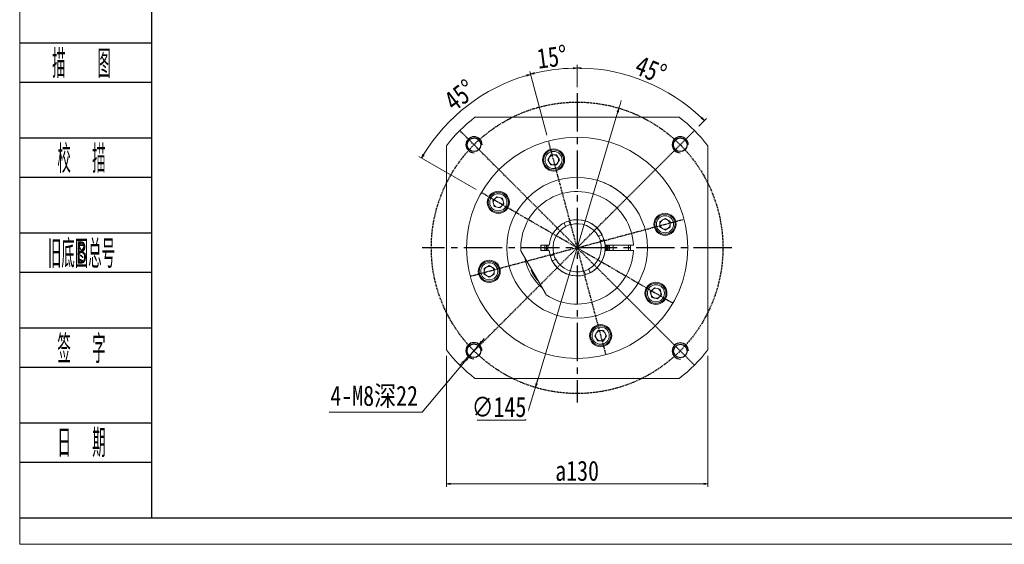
# Model space of a CAD drawing. Header units: millimetres. Extents: x -5 to 1102, y 0 to 778.
# Tile 1 of 4: x 0 to 490, y 0 to 261. Entities that reach past the tile are written whole.
import ezdxf
from ezdxf.enums import TextEntityAlignment as Align

# ---------------------------------------------------------------- set-up
doc = ezdxf.new("R2010")
doc.units = ezdxf.units.MM
doc.linetypes.add('CENTER2', pattern=[28.575, 19.05, -3.175, 3.175, -3.175])
doc.linetypes.add('DASHED', pattern=[0.75, 0.5, -0.25])
for name, color, linetype in [('2细线层', 4, 'Continuous'), ('3中心线层', 1, 'CENTER2'), ('6文字层', 3, 'Continuous')]:
    doc.layers.add(name, color=color, linetype=linetype)
doc.layers.add('图框_外框线', color=7, linetype='Continuous', lineweight=18)
doc.layers.add('尺寸线层', color=3, linetype='Continuous', lineweight=18)
doc.styles.add('PC_TEXTSTYLE', font='ISOCP.SHX', dxfattribs={"width": 0.707, "bigfont": 'GBCBIG.SHX'})
doc.styles.get("Standard").update_dxf_attribs({"font": 'SimSun.ttf'})
doc.styles.add('宋体', font='SimSun.ttf', dxfattribs={"width": 0.8})
doc.dimstyles.new('A水平标注$0', dxfattribs={"dimtxt": 3.5, "dimasz": 2, "dimexe": 1.5, "dimexo": 3, "dimgap": 1.1, "dimtad": 1, "dimtoh": 1, "dimdec": 4, "dimdsep": 46, "dimtxsty": '宋体', "dimblk": 'OPEN', "dimcen": 3, "dimclrd": 3, "dimclre": 3, "dimclrt": 6, "dimadec": 0, "dimazin": 0, "dimtm": 1e-09, "dimtfac": 1, "dimtdec": 4, "dimtix": 1, "dimtmove": 0, "dimatfit": 3, "dimldrblk": 'OPEN', "dimfxl": 0, "dimlwd": 13, "dimlwe": 13, "dimarcsym": 0})

# ---------------------------------------------------------------- blocks, each defined once
blk = doc.blocks.new('_Open')
at = {"color": 0, "linetype": 'ByBlock', "lineweight": -2}
for p, q in [((-1, 0.17), (0, 0)), ((-1, -0.17), (0, 0)), ((0, 0), (-1, 0))]:
    blk.add_line(p, q, dxfattribs=at)
blk = doc.blocks.new('*D28')
at = {"layer": 'Defpoints', "color": 0, "transparency": 16777216}
for p in [(228.44, 99.36), (223.29, 93.25)]:
    blk.add_point(p, dxfattribs=at)
at = {"layer": '尺寸线层', "color": 3, "lineweight": 13, "transparency": 16777216}
for p, q in [((228.44, 99.36), (223.29, 93.25)), ((229.73, 100.89), (231.02, 102.42)), ((200.09, 65.72), (222, 91.72)), ((153.94, 65.72), (200.09, 65.72))]:
    blk.add_line(p, q, dxfattribs=at)
at = {"layer": '尺寸线层', "color": 3, "lineweight": 13, "transparency": 16777216, "xscale": 2, "yscale": 2, "zscale": 2}
for p, rotation in [((228.44, 99.36), 229.8798009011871), ((223.29, 93.25), 49.87980090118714)]:
    blk.add_blockref('_Open', p, dxfattribs=dict(at, rotation=rotation))
at = {"layer": '尺寸线层', "color": 6, "transparency": 16777216, "insert": (176.26, 73.39), "char_height": 10, "attachment_point": 5, "style": '宋体', "bg_fill": 3, "box_fill_scale": 1.1, "bg_fill_color": 257, "bg_fill_transparency": 0}
blk.add_mtext('4-M8深22', dxfattribs=at)
blk = doc.blocks.new('*D29')
at = {"layer": 'Defpoints', "color": 0, "transparency": 16777216}
for p in [(297.95, 216.97), (256.43, 78.04)]:
    blk.add_point(p, dxfattribs=at)
at = {"layer": '尺寸线层', "color": 3, "lineweight": 13, "transparency": 16777216}
for p, q in [((298.53, 218.89), (299.1, 220.8)), ((297.95, 216.97), (256.43, 78.04)), ((297.95, 216.97), (298.53, 218.89)), ((297.38, 215.05), (296.81, 213.14)), ((257, 79.96), (257.57, 81.88)), ((251.56, 61.76), (255.86, 76.13)), ((227.44, 61.76), (251.56, 61.76))]:
    blk.add_line(p, q, dxfattribs=at)
at = {"layer": '尺寸线层', "color": 3, "lineweight": 13, "transparency": 16777216, "xscale": 2, "yscale": 2, "zscale": 2}
for p, rotation in [((297.95, 216.97), 73.3586156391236), ((256.43, 78.04), 253.3586156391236)]:
    blk.add_blockref('_Open', p, dxfattribs=dict(at, rotation=rotation))
at = {"layer": '尺寸线层', "color": 6, "transparency": 16777216, "insert": (238.35, 68.26), "char_height": 10, "attachment_point": 5, "style": '宋体', "bg_fill": 3, "box_fill_scale": 1.1, "bg_fill_color": 256, "bg_fill_true_color": 13158600, "bg_fill_transparency": 0}
blk.add_mtext('∅145', dxfattribs=at)
at = {"layer": '尺寸线层', "color": 3, "lineweight": 13, "transparency": 16777216}
blk.add_line((256.43, 78.04), (255.86, 76.13), dxfattribs=at)
blk = doc.blocks.new('*D30')
at = {"layer": 'Defpoints', "color": 0, "transparency": 16777216}
for p in [(212.19, 96.7), (342.19, 96.7), (212.19, 30.11)]:
    blk.add_point(p, dxfattribs=at)
at = {"layer": '尺寸线层', "color": 3, "lineweight": 13, "transparency": 16777216}
for p, q in [((212.19, 93.7), (212.19, 28.61)), ((342.19, 93.7), (342.19, 28.61)), ((340.19, 30.11), (214.19, 30.11))]:
    blk.add_line(p, q, dxfattribs=at)
at = {"layer": '尺寸线层', "color": 3, "lineweight": 13, "transparency": 16777216, "xscale": 2, "yscale": 2, "zscale": 2, "rotation": 180}
blk.add_blockref('_Open', (212.19, 30.11), dxfattribs=at)
at = {"layer": '尺寸线层', "color": 3, "lineweight": 13, "transparency": 16777216, "xscale": 2, "yscale": 2, "zscale": 2}
blk.add_blockref('_Open', (342.19, 30.11), dxfattribs=at)
at = {"layer": '尺寸线层', "color": 6, "transparency": 16777216, "insert": (277.19, 36.5), "char_height": 10, "attachment_point": 5, "style": '宋体', "bg_fill": 3, "box_fill_scale": 1.1, "bg_fill_color": 257, "bg_fill_transparency": 0}
blk.add_mtext('a130', dxfattribs=at)
blk = doc.blocks.new('*D31')
at = {"layer": 'Defpoints', "color": 0, "transparency": 16777216}
for p in [(277.19, 224.51), (335.53, 205.84), (277.19, 147.51), (277.19, 70.51)]:
    blk.add_point(p, dxfattribs=at)
at = {"layer": '尺寸线层', "color": 3, "lineweight": 13, "transparency": 16777216}
for p, q in [((277.19, 227.51), (277.19, 238.48)), ((337.65, 207.96), (341.52, 211.84))]:
    blk.add_line(p, q, dxfattribs=at)
blk.add_arc((277.19, 147.51), 89.47, 46.2807, 88.7193, dxfattribs=at)
at = {"layer": '尺寸线层', "color": 3, "lineweight": 13, "transparency": 16777216, "xscale": 2, "yscale": 2, "zscale": 2}
for p, rotation in [((277.19, 236.98), 179.3596308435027), ((340.46, 210.78), 315.6403691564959)]:
    blk.add_blockref('_Open', p, dxfattribs=dict(at, rotation=rotation))
at = {"layer": '尺寸线层', "color": 6, "transparency": 16777216, "insert": (313.85, 236.02), "char_height": 10, "attachment_point": 5, "rotation": 337.5, "style": '宋体', "bg_fill": 3, "box_fill_scale": 1.1, "bg_fill_color": 257, "bg_fill_transparency": 0}
blk.add_mtext('45%%d', dxfattribs=at)
at = {"layer": 'Defpoints', "color": 0, "transparency": 16777216}
blk.add_point((311.43, 230.17), dxfattribs=at)
blk = doc.blocks.new('*D32')
at = {"layer": 'Defpoints', "color": 0, "transparency": 16777216}
for p in [(277.19, 224.51), (262.96, 200.63), (277.19, 147.51), (277.19, 70.51)]:
    blk.add_point(p, dxfattribs=at)
at = {"layer": '尺寸线层', "color": 3, "lineweight": 13, "transparency": 16777216}
for p, q in [((262.18, 203.53), (253.66, 235.31)), ((277.19, 227.51), (277.19, 238.4))]:
    blk.add_line(p, q, dxfattribs=at)
blk.add_arc((277.19, 147.51), 89.4, 91.2819, 103.7181, dxfattribs=at)
at = {"layer": '尺寸线层', "color": 3, "lineweight": 13, "transparency": 16777216, "xscale": 2, "yscale": 2, "zscale": 2}
for p, rotation in [((277.19, 236.9), 0.6409350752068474), ((254.05, 233.86), 194.359064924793)]:
    blk.add_blockref('_Open', p, dxfattribs=dict(at, rotation=rotation))
at = {"layer": '尺寸线层', "color": 6, "transparency": 16777216, "insert": (264.69, 242.44), "char_height": 10, "attachment_point": 5, "rotation": 7.5, "style": '宋体', "bg_fill": 3, "box_fill_scale": 1.1, "bg_fill_color": 257, "bg_fill_transparency": 0}
blk.add_mtext('15%%d', dxfattribs=at)
at = {"layer": 'Defpoints', "color": 0, "transparency": 16777216}
blk.add_point((265.52, 236.14), dxfattribs=at)
blk = doc.blocks.new('*D33')
at = {"layer": 'Defpoints', "color": 0, "transparency": 16777216}
for p in [(262.96, 200.63), (229.56, 175.01), (277.19, 147.51), (277.19, 147.51)]:
    blk.add_point(p, dxfattribs=at)
at = {"layer": '尺寸线层', "color": 3, "lineweight": 13, "transparency": 16777216}
for p, q in [((262.18, 203.53), (253.68, 235.26)), ((226.96, 176.51), (198.52, 192.93))]:
    blk.add_line(p, q, dxfattribs=at)
blk.add_arc((277.19, 147.51), 89.34, 106.2826, 148.7174, dxfattribs=at)
at = {"layer": '尺寸线层', "color": 3, "lineweight": 13, "transparency": 16777216, "xscale": 2, "yscale": 2, "zscale": 2}
for p, rotation in [((254.07, 233.81), 15.64130512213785), ((199.82, 192.18), 239.3586948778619)]:
    blk.add_blockref('_Open', p, dxfattribs=dict(at, rotation=rotation))
at = {"layer": '尺寸线层', "color": 6, "transparency": 16777216, "insert": (218.95, 223.41), "char_height": 10, "attachment_point": 5, "rotation": 37.5, "style": '宋体', "bg_fill": 3, "box_fill_scale": 1.1, "bg_fill_color": 257, "bg_fill_transparency": 0}
blk.add_mtext('45%%d', dxfattribs=at)
at = {"layer": 'Defpoints', "color": 0, "transparency": 16777216}
blk.add_point((222.8, 218.39), dxfattribs=at)

msp = doc.modelspace()

# ---------------------------------------------------------------- linework, layer by layer
at = {"color": 7, "linetype": 'Continuous', "lineweight": 15}
for p, q in [((327.99657, 212.50685), (226.38456, 212.50685)), ((212.19056, 198.31285), (212.19056, 96.70084)), ((342.19056, 96.70084), (342.19056, 198.31285)), ((264.03563, 193.71499), (262.59225, 191.21499)), ((262.59225, 191.21499), (264.03563, 188.71499)), ((266.92238, 193.71499), (264.03563, 193.71499)), ((268.36575, 191.21499), (266.92238, 193.71499)), ((266.92238, 188.71499), (268.36575, 191.21499)), ((264.03563, 188.71499), (266.92238, 188.71499)), ((237.25577, 172.92023), (235.21453, 170.87899)), ((240.04416, 172.17309), (237.25577, 172.92023)), ((240.7913, 169.3847), (240.04416, 172.17309)), ((235.21453, 170.87899), (235.96167, 168.09061)), ((235.96167, 168.09061), (238.75006, 167.34346)), ((238.75006, 167.34346), (240.7913, 169.3847)), ((320.89871, 162.10516), (318.39871, 160.66178)), ((323.39871, 160.66178), (320.89871, 162.10516)), ((271.25641, 158.59628), (270.90246, 159.45297)), ((273.21302, 160.40759), (273.56697, 159.5509)), ((318.39871, 160.66178), (318.39871, 157.77503)), ((318.39871, 157.77503), (320.89871, 156.33166)), ((320.89871, 156.33166), (323.39871, 157.77503)), ((323.39871, 157.77503), (323.39871, 160.66178)), ((288.28, 153.441), (289.13668, 153.79495)), ((259.19056, 146.25685), (259.19056, 148.75685)), ((259.19056, 148.75685), (262.74454, 148.75685)), ((290.09131, 151.48439), (289.23462, 151.13044)), ((291.63658, 148.75685), (304.66214, 148.75685)), ((293.34056, 147.50685), (293.29212, 148.75685)), ((293.29212, 146.25685), (293.34056, 147.50685)), ((303.69056, 147.50685), (303.66107, 148.75685)), ((303.66107, 146.25685), (303.69056, 147.50685)), ((261.26815, 125.08528), (249.81171, 144.92841)), ((262.74454, 146.25685), (259.19056, 146.25685)), ((264.28982, 143.52931), (265.14651, 143.88325)), ((304.66214, 146.25685), (291.63658, 146.25685)), ((233.48242, 138.68204), (230.98242, 137.23866)), ((230.98242, 137.23866), (230.98242, 134.35191)), ((235.98242, 137.23866), (233.48242, 138.68204)), ((235.98242, 134.35191), (235.98242, 137.23866)), ((266.10113, 141.57269), (265.24444, 141.21875)), ((230.98242, 134.35191), (233.48242, 132.90853)), ((233.48242, 132.90853), (235.98242, 134.35191)), ((281.1681, 134.6061), (280.81416, 135.46279)), ((283.12472, 136.41741), (283.47867, 135.56073)), ((315.63107, 127.67023), (313.58983, 125.62899)), ((318.41946, 126.92309), (315.63107, 127.67023)), ((313.58983, 125.62899), (314.33697, 122.84061)), ((314.33697, 122.84061), (317.12536, 122.09346)), ((317.12536, 122.09346), (319.1666, 124.1347)), ((319.1666, 124.1347), (318.41946, 126.92309)), ((287.45875, 106.2987), (286.01537, 103.7987)), ((286.01537, 103.7987), (287.45875, 101.2987)), ((290.3455, 106.2987), (287.45875, 106.2987)), ((291.78888, 103.7987), (290.3455, 106.2987)), ((290.3455, 101.2987), (291.78888, 103.7987)), ((287.45875, 101.2987), (290.3455, 101.2987)), ((226.38456, 82.50685), (327.99657, 82.50685))]:
    msp.add_line(p, q, dxfattribs=at)
for points in [[(259.23402, 148.75685), (259.19056, 147.50685), (259.23402, 146.25685)], [(261.91887, 148.75685), (261.87955, 146.90683), (261.91887, 146.25685)], [(262.74536, 146.24744), (262.69541, 147.13208), (262.74544, 148.76714)], [(291.63577, 148.76625), (291.68572, 147.88161), (291.63569, 146.24656)], [(292.46226, 146.25685), (292.50857, 147.12465), (292.46226, 148.75685)], [(295.14711, 146.25685), (295.19056, 147.50685), (295.14711, 148.75685)], [(302.65755, 148.80406), (302.69056, 147.50685), (302.65991, 146.25685)]]:
    msp.add_lwpolyline(points, dxfattribs=at)
at = {"color": 1, "linetype": 'DASHED'}
msp.add_circle((277.19056, 147.50685), 72.5, dxfattribs=at)
at = {"color": 7, "linetype": 'Continuous', "lineweight": 15}
for centre, radius in [((277.19056, 147.50685), 55), ((265.479, 191.21499), 5.5), ((265.479, 191.21499), 5), ((265.479, 191.21499), 4.25), ((277.19056, 147.50685), 35), ((238.00291, 170.13185), 5.5), ((238.00291, 170.13185), 5), ((238.00291, 170.13185), 4.25), ((320.89871, 159.21841), 5.5), ((320.89871, 159.21841), 5), ((320.89871, 159.21841), 4.25), ((233.48242, 135.79529), 5.5), ((233.48242, 135.79529), 5), ((233.48242, 135.79529), 4.25), ((316.37821, 124.88185), 5.5), ((316.37821, 124.88185), 5), ((316.37821, 124.88185), 4.25), ((288.90213, 103.7987), 5.5), ((288.90213, 103.7987), 5), ((288.90213, 103.7987), 4.25)]:
    msp.add_circle(centre, radius, dxfattribs=at)
msp.add_circle((328.45581, 198.77209), 3.4)
for centre, radius, start, end in [((277.19056, 147.50685), 82.5, 128.0122795, 141.9877205), ((277.19056, 147.50685), 82.5, 38.0122795, 51.9877205), ((265.479, 191.21499), 2.5, 150, 210), ((265.479, 191.21499), 2.5, 90, 150), ((265.479, 191.21499), 2.5, 30, 90), ((265.479, 191.21499), 2.5, 330, 30), ((265.479, 191.21499), 2.5, 210, 270), ((265.479, 191.21499), 2.5, 270, 330), ((238.00291, 170.13185), 2.5, 135, 195), ((238.00291, 170.13185), 2.5, 75, 135), ((238.00291, 170.13185), 2.5, 15, 75), ((277.19056, 147.50685), 28, 2.5586977, 183.2344994), ((238.00291, 170.13185), 2.5, 195, 255), ((238.00291, 170.13185), 2.5, 255, 315), ((238.00291, 170.13185), 2.5, 315, 15), ((320.89871, 159.21841), 2.5, 60, 120), ((277.19056, 147.50685), 14, 5.1225161, 174.8774839), ((277.19056, 147.50685), 12, 118.4274376, 196.4691241), ((277.19056, 147.50685), 12.1, 106.5187165, 118.3778452), ((277.19056, 147.50685), 14, 27.5707969, 107.3257647), ((277.19056, 147.50685), 12, 28.4274376, 106.4691241), ((320.89871, 159.21841), 2.5, 120, 180), ((320.89871, 159.21841), 2.5, 180, 240), ((320.89871, 159.21841), 2.5, 240, 300), ((320.89871, 159.21841), 2.5, 360, 60), ((320.89871, 159.21841), 2.5, 300, 0), ((277.19056, 147.50685), 12.1, 16.5187165, 28.3778452), ((277.19056, 147.50685), 16.15, 175.5609024, 184.4390976), ((277.19056, 147.50685), 16, 175.5192012, 184.4807988), ((277.19056, 147.50685), 15, 175.2198082, 184.7801918), ((277.19056, 147.50685), 12, 298.4274376, 16.4691241), ((277.19056, 147.50685), 14, 297.5707969, 17.3257647), ((277.19056, 147.50685), 15, 355.2198082, 4.7801918), ((277.19056, 147.50685), 16, 355.5192012, 4.4807988), ((277.19056, 147.50685), 26.5, 190.6299618, 229.3700382), ((277.19056, 147.50685), 28, 236.7655006, 357.4413023), ((277.19056, 147.50685), 14, 185.1225161, 354.8774839), ((277.19056, 147.50685), 12.1, 196.5187165, 208.3778452), ((233.48242, 135.79529), 2.5, 120, 180), ((233.48242, 135.79529), 2.5, 60, 120), ((233.48242, 135.79529), 2.5, 0, 60), ((277.19056, 147.50685), 14, 207.5707969, 287.3257647), ((277.19056, 147.50685), 12, 208.4274376, 286.4691241), ((233.48242, 135.79529), 2.5, 180, 240), ((233.48242, 135.79529), 2.5, 240, 300), ((233.48242, 135.79529), 2.5, 300, 0), ((255.39643, 136.31464), 1, 151.9796531, 207.1824169), ((277.19056, 147.50685), 25.5, 207.1824169, 221.4873785), ((277.19056, 147.50685), 12.1, 286.5187165, 298.3778452), ((316.37821, 124.88185), 2.5, 75, 135), ((316.37821, 124.88185), 2.5, 135, 195), ((316.37821, 124.88185), 2.5, 195, 255), ((316.37821, 124.88185), 2.5, 255, 315), ((316.37821, 124.88185), 2.5, 15, 75), ((316.37821, 124.88185), 2.5, 315, 15), ((288.90213, 103.7987), 2.5, 150, 210), ((288.90213, 103.7987), 2.5, 90, 150), ((288.90213, 103.7987), 2.5, 30, 90), ((288.90213, 103.7987), 2.5, 330, 30), ((288.90213, 103.7987), 2.5, 210, 270), ((288.90213, 103.7987), 2.5, 270, 330), ((277.19056, 147.50685), 82.5, 218.0122795, 231.9877205), ((277.19056, 147.50685), 82.5, 308.0122795, 321.9877205)]:
    msp.add_arc(centre, radius, start, end, dxfattribs=at)
at = {"color": 4}
msp.add_arc((328.45581, 198.77209), 4, 0, 270, dxfattribs=at)
at = {"color": 7, "linetype": 'Continuous', "lineweight": 15}
for points, knots in [([(290.74192, 179.77684), (290.76571, 179.76714), (290.81849, 179.74563), (291.70176, 179.3656), (293.1242, 178.68788), (295.01017, 177.66121), (296.59735, 176.6545), (297.49677, 176.01315), (297.69056, 175.87496)], [0, 0, 0, 0, 1.203286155, 2.668889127, 4.16610101, 5.75015068, 7.504485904, 7.986299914, 7.986299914, 7.986299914, 7.986299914]), ([(297.69056, 175.87496), (298.16641, 175.51987), (299.1184, 174.80948), (300.4624, 173.66763), (301.70839, 172.50208), (302.95189, 171.22272), (303.94916, 170.08098), (304.58714, 169.28982), (304.6574, 169.1999), (304.68909, 169.15934)], [0, 0, 0, 0, 1.324621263, 2.650029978, 4.0330689, 5.415181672, 7.267184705, 8.619555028, 9.730395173, 9.730395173, 9.730395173, 9.730395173]), ([(271.47802, 158.0599), (271.47522, 158.06668), (271.40133, 158.24551), (271.32747, 158.42429), (271.25641, 158.59628)], [0, 0, 0, 0, 0.0220289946, 0.5803622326, 0.5803622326, 0.5803622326, 0.5803622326]), ([(273.56697, 159.5509), (273.63803, 159.37891), (273.71189, 159.20013), (273.78578, 159.02131), (273.78858, 159.01452)], [0, 0, 0, 0, 0.5583332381, 0.5803622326, 0.5803622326, 0.5803622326, 0.5803622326]), ([(280.81416, 135.46279), (280.7431, 135.63478), (280.66924, 135.81356), (280.59535, 135.99239), (280.59255, 135.99918)], [0, 0, 0, 0, 0.5583332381, 0.5803622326, 0.5803622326, 0.5803622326, 0.5803622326]), ([(282.90311, 136.9538), (282.90591, 136.94701), (282.9798, 136.76818), (283.05366, 136.58941), (283.12472, 136.41741)], [0, 0, 0, 0, 0.0220289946, 0.5803622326, 0.5803622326, 0.5803622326, 0.5803622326])]:
    msp.add_open_spline(points, degree=3, knots=knots, dxfattribs=at)
for points in [[(270.90246, 159.45297), (270.71074, 159.917)], [(273.02131, 160.87162), (273.21302, 160.40759)], [(287.74361, 153.21939), (288.28, 153.441)], [(289.13668, 153.79495), (289.60072, 153.98667)], [(262.74454, 148.75685), (263.24648, 148.75685)], [(289.23462, 151.13044), (288.69824, 150.90883)], [(290.55534, 151.67611), (290.09131, 151.48439)], [(291.13465, 148.75685), (291.63658, 148.75685)], [(304.66214, 148.75685), (305.16265, 148.75685)], [(249.23517, 145.92701), (249.81171, 144.92841)], [(263.24648, 146.25685), (262.74454, 146.25685)], [(263.82579, 143.33759), (264.28982, 143.52931)], [(265.14651, 143.88325), (265.68289, 144.10486)], [(291.63658, 146.25685), (291.13465, 146.25685)], [(305.16265, 146.25685), (304.66214, 146.25685)], [(265.24444, 141.21875), (264.78041, 141.02703)], [(266.63752, 141.7943), (266.10113, 141.57269)], [(281.35982, 134.14207), (281.1681, 134.6061)], [(283.47867, 135.56073), (283.67038, 135.09669)], [(261.26815, 125.08528), (261.84469, 124.08668)]]:
    msp.add_open_spline(points, degree=1, dxfattribs=at)
at = {"layer": '2细线层'}
for p, q in [((0.40046, 249.43608), (65.49494, 249.43608)), ((0.40046, 229.97303), (65.49494, 229.97303)), ((0.40046, 202.16866), (65.49494, 202.16866)), ((0.40046, 182.70561), (65.49494, 182.70561)), ((0.40046, 154.90125), (65.49494, 154.90125)), ((0.40046, 135.43819), (65.49494, 135.43819)), ((0.40046, 107.63383), (65.49494, 107.63383)), ((0.40046, 88.17077), (65.49494, 88.17077)), ((0.40046, 60.36641), (65.49494, 60.36641)), ((0.40046, 40.90335), (65.49494, 40.90335)), ((0.40046, 13.09899), (65.49494, 13.09899))]:
    msp.add_line(p, q, dxfattribs=at)
at = {"layer": '3中心线层'}
for p, q in [((277.19056, 224.50685), (277.19056, 70.50685)), ((354.19056, 147.50685), (200.19056, 147.50685))]:
    msp.add_line(p, q, dxfattribs=at)
at = {"layer": '图框_外框线', "color": 3}
msp.add_lwpolyline([(0, 0), (1100.31493, 0), (1100.31493, 778.07984), (0, 778.07984)], close=True, dxfattribs=at)
at = {"layer": '图框_外框线', "color": 3, "lineweight": 25}
msp.add_lwpolyline([(65.49494, 13.09899), (1087.21594, 13.09899), (1087.21594, 764.98086), (65.49494, 764.98086)], close=True, dxfattribs=at)

# ---------------------------------------------------------------- texts
at = {"layer": '6文字层', "color": 3, "style": 'PC_TEXTSTYLE'}
for s, width, p in [('描   图', 0.6667, (30.73948, 239.70456)), ('校  描', 0.667, (30.73948, 192.43714)), ('旧底图总号', 0.667, (30.73948, 145.16972)), ('签  字', 0.667, (30.73948, 97.9023)), ('日  期', 0.667, (30.75682, 50.91238))]:
    msp.add_text(s, height=13.902182, dxfattribs=dict(at, width=width)).set_placement(p, align=Align.MIDDLE)
at = {"layer": '6文字层', "width": 0.707}
msp.add_text('B', height=11.12175, dxfattribs=at).set_placement((30.73948, 145.16972), align=Align.MIDDLE)

# ---------------------------------------------------------------- next in the draw order: dimensions: what is measured, and where the dimension line sits
at = {"layer": '尺寸线层'}
dim = msp.add_diameter_dim_2p(p1=(228.44018, 99.36318), p2=(223.28503, 93.24563), text='4-M8深22', dimstyle='A水平标注$0', override={"dimtxt": 10, "dimgap": 1.5, "dimblk": 'Open', "dimtfill": 1, "dimtfillclr": 256}, dxfattribs=at)
dim.commit()
dim.dimension.update_dxf_attribs({"geometry": '*D28', "text_midpoint": (176.26285, 65.71663), "dimtype": 163})

# ---------------------------------------------------------------- next in the draw order: dimensions: what is measured, and where the dimension line sits
dim = msp.add_diameter_dim_2p(p1=(297.95315, 216.97026), p2=(256.42798, 78.04344), dimstyle='A水平标注$0', override={"dimtxt": 10, "dimgap": 1.5, "dimblk": 'Open', "dimtfill": 1, "dimtfillclr": 256}, dxfattribs=at)
dim.commit()
dim.dimension.update_dxf_attribs({"geometry": '*D29', "text_midpoint": (238.35001, 61.75547), "dimtype": 163})

# ---------------------------------------------------------------- next in the draw order: linework, layer by layer
at = {"color": 1, "linetype": 'DASHED'}
for q in [(218.85426, 205.84316), (335.52687, 205.84316), (262.95552, 200.63277), (229.55917, 175.00685), (330.31648, 161.74189), (224.06464, 133.2718), (324.82196, 120.00685)]:
    msp.add_line((277.19056, 147.50685), q, dxfattribs=at)
msp.add_circle((225.92532, 198.77209), 3.4)
at = {"color": 4}
msp.add_arc((225.92532, 198.77209), 4, 0, 270, dxfattribs=at)

# ---------------------------------------------------------------- next in the draw order: dimensions: what is measured, and where the dimension line sits
at = {"layer": '尺寸线层'}
dim = msp.add_linear_dim(base=(212.19056, 30.10991), p1=(342.19056, 96.70084), p2=(212.19056, 96.70084), angle=180, text='a<>', dimstyle='A水平标注$0', override={"dimtxt": 10, "dimgap": 1.5, "dimblk": 'Open', "dimtfill": 1, "dimtfillclr": 256}, dxfattribs=at)
dim.commit()
dim.dimension.update_dxf_attribs({"geometry": '*D30', "text_midpoint": (277.19056, 30.10991), "dimtype": 160})

# ---------------------------------------------------------------- next in the draw order: linework, layer by layer
at = {"color": 1, "linetype": 'DASHED'}
for q in [(218.85426, 89.17054), (335.52687, 89.17054), (291.42561, 94.38093)]:
    msp.add_line((277.19056, 147.50685), q, dxfattribs=at)
for centre in [(225.8626, 96.3044), (328.51853, 96.17881)]:
    msp.add_circle(centre, 3.4)
at = {"color": 4}
for centre in [(225.8626, 96.3044), (328.51853, 96.17881)]:
    msp.add_arc(centre, 4, 0, 270, dxfattribs=at)

# ---------------------------------------------------------------- next in the draw order: dimensions: what is measured, and where the dimension line sits
at = {"layer": '尺寸线层'}
dim = msp.add_angular_dim_2l(base=(311.43113, 230.17088), line1=((277.19056, 224.50685), (277.19056, 70.50685)), line2=((277.19056, 147.50685), (335.52687, 205.84316)), dimstyle='A水平标注$0', override={"dimtxt": 10, "dimgap": 1.5, "dimblk": 'Open', "dimtfill": 1, "dimtfillclr": 256}, dxfattribs=at)
dim.commit()
dim.dimension.update_dxf_attribs({"geometry": '*D31', "text_midpoint": (313.85444, 236.02126)})

# ---------------------------------------------------------------- next in the draw order: dimensions: what is measured, and where the dimension line sits
dim = msp.add_angular_dim_2l(base=(265.52206, 236.13796), line1=((277.19056, 147.50685), (262.95552, 200.63277)), line2=((277.19056, 224.50685), (277.19056, 70.50685)), dimstyle='A水平标注$0', override={"dimtxt": 10, "dimgap": 1.5, "dimblk": 'Open', "dimtfill": 1, "dimtfillclr": 256}, dxfattribs=at)
dim.commit()
dim.dimension.update_dxf_attribs({"geometry": '*D32', "text_midpoint": (264.69187, 242.44388)})

# ---------------------------------------------------------------- next in the draw order: dimensions: what is measured, and where the dimension line sits
dim = msp.add_angular_dim_2l(base=(222.80118, 218.38847), line1=((277.19056, 147.50685), (229.55917, 175.00685)), line2=((277.19056, 147.50685), (262.95552, 200.63277)), dimstyle='A水平标注$0', override={"dimtxt": 10, "dimgap": 1.5, "dimblk": 'Open', "dimtfill": 1, "dimtfillclr": 256}, dxfattribs=at)
dim.commit()
dim.dimension.update_dxf_attribs({"geometry": '*D33', "text_midpoint": (218.94626, 223.4123)})

doc.saveas('drawing.dxf')
